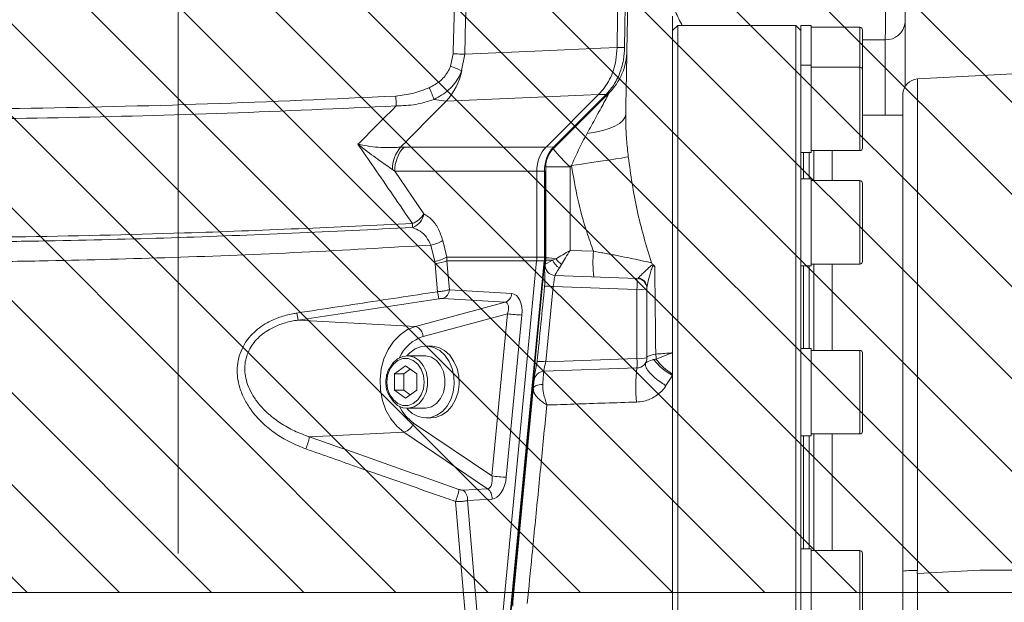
# Model space of a CAD drawing. Header units: millimetres. Extents: x 0 to 8410, y 0 to 5940.
# Tile 37 of 180: x 1345 to 1537, y 4076 to 4189. Entities that reach past the tile are written whole.
import ezdxf

# ---------------------------------------------------------------- set-up
doc = ezdxf.new("R2010")
doc.units = ezdxf.units.MM
doc.header["$LTSCALE"] = 10
doc.linetypes.add('CENTERX2', pattern=[20.32, 12.7, -2.54, 2.54, -2.54])

msp = doc.modelspace()

# ---------------------------------------------------------------- hatches: boundary and pattern name
at = {"linetype": 'Continuous'}
h = msp.add_hatch(dxfattribs=at)
h.set_pattern_fill('ANSI31', color=8, scale=4, angle=90, style=0)
h.paths.add_polyline_path([(1125.65, 4477.87), (1125.65, 4077.87), (1575.65, 4077.87), (1575.65, 4477.87)], flags=0)

# ---------------------------------------------------------------- linework, layer by layer
at = {"color": 7, "linetype": 'CENTERX2', "lineweight": 0}
for p, q in [((1375.65, 2663.03), (1375.65, 4560.19)), ((1766.15, 4077.87), (994.16, 4077.87))]:
    msp.add_line(p, q, dxfattribs=at)
at = {"color": 7, "linetype": 'Continuous', "lineweight": 0}
for p, q in [((1471.95, 4190.16), (1471.95, 4124.56)), ((1472.95, 4188.37), (1471.95, 4187.37)), ((1495.95, 4188.37), (1472.95, 4188.37)), ((1472.95, 4188.37), (1472.95, 4077.87)), ((1496.95, 4187.37), (1495.95, 4188.37)), ((1495.95, 3967.37), (1495.95, 4188.37)), ((1498.95, 4188.37), (1496.95, 4188.37)), ((1496.95, 4188.37), (1496.95, 4187.37)), ((1498.95, 4188.37), (1498.95, 4180.61)), ((1517.25, 4188.85), (1517.25, 4176.45)), ((1496.95, 4187.29), (1496.95, 4180.61)), ((1508.45, 4188.01), (1498.95, 4188.01)), ((1508.95, 4187.51), (1508.95, 4179.87)), ((1461.13, 4184.06), (1461.13, 4184.06)), ((1498.95, 4180.61), (1496.95, 4180.61)), ((1496.95, 4180.61), (1496.95, 4177.38)), ((1498.95, 4180.61), (1498.95, 4163.61)), ((1508.45, 4180.24), (1498.95, 4180.24)), ((1508.95, 4179.74), (1508.95, 4169.19)), ((1546.85, 4179.37), (1519.7, 4177.95)), ((1496.95, 4177.38), (1496.95, 4158.17)), ((1457.52, 4174.89), (1447.31, 4164.67)), ((1459.54, 4175.16), (1448.72, 4164.34)), ((1448.89, 4164.75), (1459.11, 4174.98)), ((1457.53, 4174.9), (1457.52, 4174.89)), ((1516.85, 4082.02), (1516.85, 4174.95)), ((1516.85, 4170.87), (1508.95, 4170.87)), ((1508.95, 4169.19), (1508.95, 4164.47)), ((1496.95, 4163.61), (1498.95, 4163.61)), ((1498.59, 4163.61), (1498.59, 4158.5)), ((1498.95, 4163.97), (1508.45, 4163.97)), ((1499.45, 4163.97), (1499.45, 4158.13)), ((1503.05, 4163.97), (1503.05, 4158.13)), ((1445.51, 4159.96), (1445.51, 4143.24)), ((1446.99, 4160), (1447.08, 4160)), ((1447.08, 4143.24), (1447.08, 4160)), ((1447.25, 4160.8), (1447.25, 4143.11)), ((1498.95, 4158.5), (1496.95, 4158.5)), ((1496.95, 4158.17), (1496.95, 4152.31)), ((1498.95, 4158.5), (1498.95, 4141.5)), ((1508.45, 4158.13), (1498.95, 4158.13)), ((1508.95, 4157.63), (1508.95, 4144.6)), ((1496.95, 4152.31), (1496.95, 4123.57)), ((1508.95, 4144.6), (1508.95, 4142.36)), ((1445.47, 4142.51), (1436.22, 4046.41)), ((1437.79, 4046.42), (1447.05, 4142.53)), ((1445.47, 4142.51), (1445.47, 4142.51)), ((1445.51, 4143.24), (1445.51, 4143.24)), ((1447.23, 4142.63), (1447.03, 4140.51)), ((1496.95, 4141.5), (1498.95, 4141.5)), ((1498.59, 4141.5), (1498.59, 4125.4)), ((1498.95, 4141.86), (1508.45, 4141.86)), ((1499.45, 4141.86), (1499.45, 4125.04)), ((1503.05, 4141.86), (1503.05, 4125.04)), ((1449.07, 4139.63), (1465.02, 4139.07)), ((1466.95, 4137.07), (1466.95, 4123.61)), ((1424.85, 4125.87), (1423.92, 4125.87)), ((1498.95, 4125.4), (1496.95, 4125.4)), ((1498.95, 4125.4), (1498.95, 4108.4)), ((1508.45, 4125.04), (1498.95, 4125.04)), ((1423.62, 4123.98), (1420.24, 4123.98)), ((1471.95, 4124.56), (1471.95, 4120.4)), ((1496.95, 4123.57), (1496.95, 4115.92)), ((1508.95, 4124.54), (1508.95, 4109.85)), ((1417.76, 4120.46), (1419.93, 4122.05)), ((1419.61, 4120.46), (1420.85, 4121.37)), ((1419.93, 4122.05), (1422.1, 4120.46)), ((1465.02, 4121.61), (1446.89, 4120.98)), ((1417.76, 4117.28), (1417.76, 4120.46)), ((1419.61, 4120.46), (1417.76, 4120.46)), ((1419.61, 4117.28), (1419.61, 4120.46)), ((1422.1, 4120.46), (1422.1, 4117.28)), ((1445.07, 4120.18), (1440.81, 4075.94)), ((1471.95, 4120.4), (1471.95, 4120.16)), ((1471.95, 4120.16), (1471.95, 3966.4)), ((1419.93, 4115.7), (1417.76, 4117.28)), ((1419.61, 4117.28), (1417.76, 4117.28)), ((1420.85, 4116.37), (1419.61, 4117.28)), ((1422.1, 4117.28), (1419.93, 4115.7)), ((1496.95, 4115.92), (1496.95, 4082.01)), ((1420.24, 4113.76), (1423.62, 4113.76)), ((1423.92, 4111.87), (1424.85, 4111.87)), ((1508.95, 4109.85), (1508.95, 4109.27)), ((1496.95, 4108.4), (1498.95, 4108.4)), ((1498.59, 4108.4), (1498.59, 4086.37)), ((1498.95, 4108.77), (1508.45, 4108.77)), ((1499.45, 4108.77), (1499.45, 4086.01)), ((1503.05, 4108.77), (1503.05, 4086.01)), ((1498.95, 4086.37), (1496.95, 4086.37)), ((1498.95, 4086.37), (1498.95, 4069.37)), ((1508.45, 4086.01), (1498.95, 4086.01)), ((1508.95, 4085.51), (1508.95, 4070.24)), ((1496.95, 4082.01), (1496.95, 4073.73)), ((1516.85, 4050.81), (1516.85, 4082.02)), ((1519.7, 4081.54), (1531.85, 4082.18)), ((1125.65, 4077.87), (1575.65, 4077.87)), ((1472.95, 4077.87), (1472.95, 3967.37))]:
    msp.add_line(p, q, dxfattribs=at)
at = {"color": 8, "linetype": 'Continuous', "lineweight": 0}
for p, q in [((1508.45, 4180.24), (1508.45, 4188.01)), ((1513.39, 4185.59), (1508.95, 4185.54)), ((1513.39, 4170.87), (1513.39, 4185.59)), ((1428.69, 4180.43), (1429.19, 4182.83)), ((1431.45, 4182.77), (1430.86, 4179.57)), ((1508.45, 4168.99), (1508.45, 4180.24)), ((1519.7, 4177.95), (1519.7, 4082.15)), ((1448.79, 4164.71), (1459.01, 4174.94)), ((1427.85, 4173.6), (1425.49, 4173.95)), ((1508.45, 4163.97), (1508.45, 4168.99)), ((1418.96, 4164.65), (1419.64, 4164.67)), ((1419.64, 4164.67), (1447.31, 4164.67)), ((1447.31, 4164.67), (1448.79, 4164.71)), ((1497.45, 4163.61), (1497.45, 4158.5)), ((1417.84, 4159.96), (1417.37, 4160.3)), ((1417.84, 4159.96), (1423.52, 4151.68)), ((1445.51, 4159.96), (1417.84, 4159.96)), ((1446.99, 4160), (1445.51, 4159.96)), ((1446.99, 4143.24), (1446.99, 4160)), ((1451.99, 4160.8), (1447.25, 4160.8)), ((1452.26, 4161.07), (1451.99, 4160.8)), ((1451.99, 4160.8), (1451.99, 4144.52)), ((1508.45, 4144.24), (1508.45, 4158.13)), ((1427.17, 4146.44), (1427.94, 4143.24)), ((1425.62, 4142.36), (1424.84, 4145.56)), ((1451.99, 4144.52), (1456.53, 4144.36)), ((1508.45, 4141.86), (1508.45, 4144.24)), ((1425.62, 4142.36), (1425.68, 4141.99)), ((1427.94, 4143.24), (1445.51, 4143.24)), ((1427.98, 4142.51), (1427.94, 4143.24)), ((1445.47, 4142.51), (1427.98, 4142.51)), ((1437.7, 4046.41), (1446.95, 4142.51)), ((1446.95, 4142.51), (1445.47, 4142.51)), ((1445.51, 4143.24), (1446.99, 4143.24)), ((1446.99, 4143.24), (1447.08, 4143.24)), ((1448.57, 4142.63), (1449.25, 4142.9)), ((1450.32, 4141.78), (1449.91, 4141.1)), ((1497.45, 4141.5), (1497.45, 4125.4)), ((1428.47, 4136.86), (1440.63, 4136.13)), ((1448.66, 4137.47), (1447.25, 4122.81)), ((1465.02, 4136.9), (1448.66, 4137.47)), ((1465.02, 4123.43), (1465.02, 4136.9)), ((1421.85, 4129.7), (1439.35, 4134.42)), ((1439.35, 4134.42), (1427.19, 4135.15)), ((1399.02, 4130.95), (1421.85, 4129.7)), ((1439.81, 4132.18), (1423.37, 4127.74)), ((1436.77, 4100.56), (1439.81, 4132.18)), ((1442.61, 4131.93), (1439.56, 4100.32)), ((1508.45, 4109.39), (1508.45, 4125.04)), ((1447.25, 4122.81), (1465.02, 4123.43)), ((1468.28, 4123.26), (1468.71, 4123.34)), ((1471.95, 4120.16), (1470.67, 4118.17)), ((1421.5, 4110.86), (1436.77, 4100.56)), ((1401.18, 4108.2), (1419.57, 4109.1)), ((1435.91, 4098.08), (1419.57, 4109.1)), ((1497.45, 4108.4), (1497.45, 4086.37)), ((1508.45, 4108.77), (1508.45, 4109.39)), ((1431.12, 4097.79), (1435.91, 4098.08)), ((1436.78, 4096.07), (1431.99, 4095.78)), ((1508.45, 4069.74), (1508.45, 4086.01)), ((1519.7, 4081.54), (1519.7, 4050.94)), ((1546.85, 4082.21), (1531.85, 4082.18))]:
    msp.add_line(p, q, dxfattribs=at)
at = {"color": 7, "linetype": 'Continuous', "lineweight": 0, "flags": 128}
for points in [[(1461.62, 4282.07), (1461.69, 4269.82), (1461.72, 4257.57), (1461.72, 4245.31), (1461.67, 4233.06), (1461.6, 4220.81), (1461.48, 4208.56), (1461.32, 4196.31), (1461.13, 4184.06)], [(1462.61, 4184.1), (1462.81, 4196.34), (1462.96, 4208.59), (1463.08, 4220.83), (1463.16, 4233.08), (1463.2, 4245.32), (1463.2, 4257.57), (1463.17, 4269.81), (1463.1, 4282.06)], [(1420.15, 4113.76), (1420.23, 4113.67), (1421.24, 4112.75), (1422.38, 4112.15), (1423.6, 4111.88), (1424.83, 4111.97), (1426.02, 4112.4), (1427.1, 4113.15), (1428.02, 4114.19), (1428.74, 4115.47), (1429.22, 4116.91), (1429.43, 4118.46), (1429.36, 4120.02), (1429.02, 4121.53), (1428.43, 4122.9), (1427.61, 4124.08), (1426.6, 4124.99), (1425.46, 4125.59), (1424.25, 4125.86), (1423.01, 4125.78), (1421.83, 4125.35), (1420.74, 4124.59), (1420.15, 4123.98)], [(1424.85, 4111.87), (1425.76, 4111.97), (1426.95, 4112.4), (1428.03, 4113.15), (1428.96, 4114.19), (1429.67, 4115.47), (1430.15, 4116.91), (1430.36, 4118.46), (1430.29, 4120.02), (1429.96, 4121.53), (1429.36, 4122.9), (1428.54, 4124.08), (1427.54, 4124.99), (1426.4, 4125.59), (1425.18, 4125.86), (1424.85, 4125.87)], [(1416.79, 4121.52), (1416.8, 4121.53), (1417.49, 4122.61), (1418.38, 4123.41), (1419.42, 4123.87), (1420.51, 4123.97), (1421.58, 4123.69), (1422.56, 4123.05), (1423.36, 4122.1), (1423.93, 4120.91), (1424.23, 4119.57), (1424.23, 4118.18), (1423.93, 4116.84), (1423.36, 4115.65), (1422.56, 4114.7), (1421.58, 4114.06), (1420.51, 4113.77), (1419.42, 4113.87), (1418.38, 4114.33), (1417.49, 4115.14), (1416.8, 4116.2)], [(1423.62, 4123.98), (1423.9, 4123.97), (1424.97, 4123.69), (1425.94, 4123.05), (1426.75, 4122.1), (1427.32, 4120.91), (1427.61, 4119.57), (1427.61, 4118.18), (1427.32, 4116.84), (1426.75, 4115.65), (1425.94, 4114.7), (1424.97, 4114.06), (1423.9, 4113.77), (1423.62, 4113.76)], [(1519.59, 4081.54), (1519.64, 4081.54), (1519.7, 4081.54)]]:
    msp.add_lwpolyline(points, dxfattribs=at)
at = {"color": 8, "linetype": 'Continuous', "lineweight": 0, "flags": 128}
for points in [[(1431.45, 4182.77), (1431.23, 4182.77), (1430.98, 4182.78), (1430.72, 4182.79), (1430.44, 4182.8), (1430.14, 4182.81), (1429.83, 4182.82), (1429.51, 4182.82), (1429.19, 4182.83)], [(1431.45, 4182.77), (1446.62, 4183.43), (1457.95, 4183.93), (1461.13, 4184.06)], [(1461.13, 4184.06), (1461.96, 4184.08), (1462.61, 4184.1)], [(1457.52, 4174.89), (1454.61, 4174.76), (1427.85, 4173.6)], [(1459.01, 4174.94), (1458.36, 4174.92), (1457.53, 4174.9)], [(1462.82, 4171.01), (1462.67, 4170.4), (1462.27, 4169.82), (1461.62, 4169.26), (1460.73, 4168.75), (1459.63, 4168.29), (1458.34, 4167.89), (1456.88, 4167.57), (1455.29, 4167.33)], [(1463.33, 4162.75), (1462.82, 4162.67), (1462, 4162.53), (1460.88, 4162.36), (1459.51, 4162.14), (1457.91, 4161.9), (1456.13, 4161.64), (1454.23, 4161.36), (1452.26, 4161.07)], [(1427.98, 4142.51), (1428.23, 4139.57), (1428.47, 4136.86)], [(1426.15, 4136.46), (1425.76, 4140.98), (1425.68, 4141.99)], [(1419.57, 4109.1), (1418.2, 4110.24), (1417.03, 4111.69), (1416.09, 4113.39), (1415.42, 4115.28), (1415.03, 4117.3), (1414.95, 4119.38), (1415.18, 4121.43), (1415.71, 4123.4), (1416.51, 4125.21), (1417.57, 4126.79), (1418.85, 4128.1), (1420.29, 4129.08), (1421.85, 4129.7)], [(1416.3, 4118.87), (1416.44, 4117.57), (1416.87, 4116.38), (1417.55, 4115.39), (1418.42, 4114.68), (1419.41, 4114.31), (1420.45, 4114.31), (1421.44, 4114.68), (1422.31, 4115.39), (1422.98, 4116.38), (1423.41, 4117.57), (1423.56, 4118.87), (1423.41, 4120.17), (1422.98, 4121.36), (1422.31, 4122.36), (1421.44, 4123.06), (1420.45, 4123.43), (1419.41, 4123.43), (1418.42, 4123.06), (1417.55, 4122.36), (1416.87, 4121.36), (1416.44, 4120.17), (1416.3, 4118.87)], [(1444.82, 4117.6), (1444.87, 4117.76), (1444.98, 4117.92), (1445.15, 4118.05), (1445.38, 4118.17), (1445.65, 4118.26), (1445.97, 4118.32), (1446.3, 4118.36), (1446.66, 4118.36)], [(1434.55, 4038.51), (1434.06, 4044.23), (1432.1, 4067.09), (1429.66, 4095.59)], [(1431.99, 4095.78), (1434.08, 4071.39), (1436.22, 4046.41)]]:
    msp.add_lwpolyline(points, dxfattribs=at)
at = {"color": 7, "linetype": 'Continuous', "lineweight": 0}
for centre, radius, start, end in [((-2536.35, 4252.87), 4000, 359.00531, 0.45475), ((1508.45, 4187.51), 0.5, 0, 90), ((1451.05, 4183.64), 12, 315, 359.0053), ((1508.45, 4179.74), 0.5, 0, 90), ((1519.85, 4174.95), 3, 93, 180), ((1459.02, 4175.08), 0.142, 269.3548, 313.4735), ((1452.25, 4160.8), 5, 135, 180), ((1448.79, 4164.85), 0.14, 269.1794, 313.7683), ((1508.45, 4164.47), 0.5, 270, 0), ((1508.45, 4157.63), 0.5, 0, 90), ((1442.25, 4143.11), 5, 354.5, 360), ((1508.45, 4142.36), 0.5, 270, 0), ((1449.14, 4141.62), 2, 174.5, 268), ((1464.95, 4137.07), 2, 0, 88), ((1508.45, 4124.54), 0.5, 0, 90), ((1464.95, 4123.61), 2, 272, 0), ((1446.96, 4118.98), 2, 92, 174.5), ((1508.45, 4109.27), 0.5, 270, 0), ((1508.45, 4085.51), 0.5, 360, 90), ((1443.8, 4075.65), 3, 174.5, 188.2959)]:
    msp.add_arc(centre, radius, start, end, dxfattribs=at)
at = {"color": 8, "linetype": 'Continuous', "lineweight": 0}
for centre, radius, start, end in [((1513.61, 4189.24), 3.66, 266.5447, 353.9108), ((1291.5, 3832.62), 373.89, 68.1165, 68.4744), ((1418.76, 4181.92), 12.33, 317.5334, 348.986), ((1287.48, 4118.47), 148.74, 21.9023, 22.8567), ((1217.62, 4164.42), 200.67, 2.3598, 2.9115), ((1423.94, 4160.37), 6.57, 139.3422, 180.6062), ((1424.52, 4160.1), 6.69, 136.9181, 181.2375), ((1473.95, 4184.42), 32.25, 218.5137, 227.0832), ((1419.49, 4154.09), 4.69, 292.4587, 329.1388), ((1419.89, 4152.41), 3.71, 292.6309, 348.7281), ((1366.95, 4147.42), 54.39, 1.6478, 2.4556), ((1423.3, 4153.12), 7.72, 281.4782, 299.9935), ((1480.51, 4142.28), 24.07, 175.04, 186.959), ((1424.08, 4149.92), 7.72, 281.4813, 300.0008), ((1425.23, 4149.39), 7.41, 273.437, 291.7916), ((1446.98, 4142.65), 0.137, 256.7709, 298.3497), ((1451.54, 4143.88), 3.22, 202.8315, 239.5834), ((1452.69, 4145.14), 4.1, 213.0625, 234.8616), ((1449.14, 4141.63), 2, 174.5402, 267.878), ((1450.34, 4137.98), 14.72, 355.7677, 4.2323), ((1464.97, 4137.2), 1.98, 0.374, 82.6105), ((1440.85, 4138.52), 14.84, 187.9536, 193.3327), ((1426.53, 4136.97), 1.94, 289.735, 356.7198), ((1447.2, 4123.6), 13.94, 83.987, 90.6886), ((1465.49, 4142.49), 5.62, 265.2213, 285.0905), ((1438.7, 4136.24), 1.94, 289.7356, 356.7154), ((1410.51, 4133.95), 11.87, 187.8717, 194.611), ((1443.08, 4153.56), 21.63, 261.3221, 268.7593), ((1421.22, 4127.64), 2.15, 2.7223, 72.8538), ((1425.59, 4120.63), 7.46, 107.3789, 156.2294), ((1445.83, 4109.74), 13.15, 83.8449, 91.1726), ((1465.49, 4129.04), 5.62, 265.2339, 285.0849), ((1451.2, 4122.52), 13.85, 356.2247, 3.7753), ((1476.91, 4129.78), 10.82, 217.0852, 242.7588), ((1466.08, 4123.72), 2.66, 351.7796, 12.9006), ((1477.77, 4130.09), 11.29, 216.6637, 239.0096), ((1491.68, 4117.94), 26.91, 172.1595, 186.3364), ((1426.26, 4117.63), 8.27, 205.1804, 234.8815), ((1418.92, 4111.75), 2.73, 283.8325, 341.1156), ((1390.89, 4109.91), 10.43, 337.062, 350.5463), ((1440.03, 4121.98), 21.66, 261.3268, 268.7546), ((1420.64, 4099.42), 9.8, 336.9933, 351.3266), ((1434.57, 4096.3), 2.22, 353.9181, 52.8457), ((1429.78, 4096.02), 2.22, 353.918, 52.8459), ((1519.01, 4065.76), 16.41, 87.6055, 97.5563)]:
    msp.add_arc(centre, radius, start, end, dxfattribs=at)
at = {"color": 7, "linetype": 'Continuous', "lineweight": 0}
for centre, major_axis, ratio, start_param, end_param in [((1450.3, 4159.96), (-0.09, 6), 0.798696, 0.656182, 1.559), ((1451.71, 4160), (0.01, 6), 0.786649, 0.66801, 1.570827), ((1344.45, 4159.96), (102.92, 4.85), 0.03433, 6.245183, 6.245478), ((1344.45, 4159.96), (101.05, 0), 0.059375, 0, 0.000296), ((1440.71, 4143.24), (-0.01, 6), 0.798756, 4.589393, 4.710909), ((1451.97, 4170.98), (28.74, 285.69), 0.005506, 1.688658, 1.740496)]:
    msp.add_ellipse(centre, major_axis=major_axis, ratio=ratio, start_param=start_param, end_param=end_param, dxfattribs=at)
at = {"color": 8, "linetype": 'Continuous', "lineweight": 0}
for centre, major_axis, ratio, start_param, end_param in [((1452.25, 4144.52), (5, 2.89), 0.022715, 1.610004, 2.202767), ((1452.25, 4144.52), (3.07, 4.89), 0.038373, 1.594868, 2.18763), ((1442.25, 4143.24), (0, 6), 0.7902, 4.590473, 4.711989), ((1452.43, 4144.51), (5.28, 2.69), 0.020063, 2.382206, 3.128805), ((1452.25, 4142.63), (5.02, 0), 0.000012, 3.141833, 3.88819), ((1452.25, 4142.63), (5, -0.48), 0.004989, 3.142072, 4.067746), ((1452.43, 4144.51), (3.36, 4.88), 0.036358, 2.367903, 3.114501), ((1448.76, 4137.64), (0.31, 1.99), 0.037497, 0.004593, 1.661327), ((1449.43, 4144.62), (0.36, 4.99), 0.020894, 3.092068, 3.14236), ((1526.5, 3614.28), (3367.41, 503.65), 0.155631, 1.577243, 1.585378), ((1438.58, 4132.18), (0.97, 2.19), 0.479763, 4.921913, 6.457802), ((1440.14, 4131.93), (0.61, 4.18), 0.578449, 4.796492, 6.332382), ((1447.35, 4122.99), (0.46, 2.02), 0.029889, 1.667056, 3.14947), ((889.51, 5731.62), (3959.9, -1774.84), 0.303653, 4.97604, 4.983396), ((1435.54, 4100.56), (-0.43, 2.48), 0.483696, 3.092277, 4.628167), ((1437.1, 4100.32), (0.61, 4.24), 0.571006, 3.258447, 4.794336)]:
    msp.add_ellipse(centre, major_axis=major_axis, ratio=ratio, start_param=start_param, end_param=end_param, dxfattribs=at)
for points, knots in [([(1429.19, 4182.83), (1429.36, 4188.8), (1429.67, 4200.27), (1429.87, 4211.73), (1429.96, 4217.23)], [0, 0, 0, 0, 0.520629, 1, 1, 1, 1]), ([(1432.21, 4217.1), (1432.12, 4211.63), (1431.93, 4200.19), (1431.61, 4188.74), (1431.45, 4182.77)], [0, 0, 0, 0, 0.477913, 1, 1, 1, 1]), ([(1513.39, 4185.59), (1513.41, 4186.47), (1513.43, 4188.25), (1513.45, 4192.01), (1513.44, 4196.06), (1513.42, 4199.3), (1513.4, 4200.98), (1513.39, 4201.47)], [0, 0, 0, 0, 0.226633, 0.453304, 0.67985, 0.906329, 1, 1, 1, 1]), ([(1471.8, 4194.57), (1471.8, 4194.4), (1471.8, 4193.76), (1471.98, 4192.65), (1472.29, 4191.68), (1472.87, 4190.17), (1473.38, 4189.23), (1473.85, 4188.37)], [0, 0, 0, 0, 0.073351, 0.275892, 0.479126, 0.521666, 1, 1, 1, 1]), ([(1424.54, 4176.24), (1425.32, 4176.66), (1426.83, 4177.47), (1428.11, 4179.11), (1428.56, 4180.14), (1428.69, 4180.43)], [0, 0, 0, 0, 0.438071, 0.843523, 1, 1, 1, 1]), ([(1430.86, 4179.57), (1430.7, 4179.18), (1430.12, 4177.81), (1428.47, 4175.62), (1426.51, 4174.52), (1425.49, 4173.95)], [0, 0, 0, 0, 0.156828, 0.562694, 1, 1, 1, 1]), ([(1198.42, 4175.02), (1210.58, 4174.42), (1234.9, 4173.23), (1271.44, 4172.24), (1308.03, 4171.84), (1344.68, 4172.1), (1381.37, 4172.95), (1405.81, 4174.05), (1418.03, 4174.61)], [0, 0, 0, 0, 0.166355, 0.332727, 0.499082, 0.666049, 0.833033, 1, 1, 1, 1]), ([(1418.03, 4174.61), (1419.13, 4174.74), (1421.37, 4175), (1423.47, 4175.82), (1424.54, 4176.24)], [0, 0, 0, 0, 0.491635, 1, 1, 1, 1]), ([(1455.29, 4167.33), (1455.87, 4168.38), (1457, 4170.43), (1458.38, 4172.94), (1459.21, 4174.49), (1459.49, 4175.03), (1459.55, 4175.16), (1459.54, 4175.16), (1459.54, 4175.16)], [0, 0, 0, 0, 0.349003, 0.684385, 0.866201, 0.921812, 0.977983, 1, 1, 1, 1]), ([(1418.12, 4172.68), (1407.15, 4172.18), (1385.2, 4171.17), (1352.24, 4170.31), (1319.28, 4169.93), (1282.63, 4170.11), (1242.31, 4170.98), (1213.02, 4172.38), (1198.36, 4173.09)], [0, 0, 0, 0, 0.149861, 0.299772, 0.449633, 0.599544, 0.799713, 1, 1, 1, 1]), ([(1425.49, 4173.95), (1424.31, 4173.58), (1421.91, 4172.82), (1419.4, 4172.72), (1418.12, 4172.68)], [0, 0, 0, 0, 0.492526, 1, 1, 1, 1]), ([(1427.85, 4173.6), (1426.13, 4171.86), (1423.16, 4168.88), (1420.2, 4165.9), (1418.96, 4164.65)], [0, 0, 0, 0, 0.581589, 1, 1, 1, 1]), ([(1410.66, 4165.22), (1411.05, 4165.61), (1412.82, 4167.38), (1415.3, 4169.87), (1417.4, 4171.96), (1418.12, 4172.68)], [0, 0, 0, 0, 0.157706, 0.711132, 1, 1, 1, 1]), ([(1462.82, 4171.01), (1462.82, 4169.94), (1462.84, 4167.77), (1463.09, 4164.99), (1463.27, 4163.33), (1463.33, 4162.75)], [0, 0, 0, 0, 0.388954, 0.789043, 1, 1, 1, 1]), ([(1452.26, 4161.07), (1452.41, 4161.43), (1453.34, 4163.56), (1454.41, 4165.62), (1455.29, 4167.33)], [0, 0, 0, 0, 0.169817, 1, 1, 1, 1]), ([(1421.28, 4149.75), (1418.77, 4153.41), (1415.22, 4158.56), (1411.68, 4163.73), (1410.66, 4165.22)], [0, 0, 0, 0, 0.710499, 1, 1, 1, 1]), ([(1410.66, 4165.22), (1410.67, 4165.22), (1411.09, 4165.13), (1412.24, 4164.9), (1414.07, 4164.65), (1416.56, 4164.5), (1418.04, 4164.59), (1418.96, 4164.65)], [0, 0, 0, 0, 0.0029025, 0.1380003, 0.3770887, 0.6160408, 1, 1, 1, 1]), ([(1417.37, 4160.3), (1416.57, 4160.85), (1414.76, 4162.1), (1412.44, 4163.8), (1410.99, 4164.95), (1410.67, 4165.22), (1410.66, 4165.22)], [0, 0, 0, 0, 0.380012, 0.860714, 0.997103, 1, 1, 1, 1]), ([(1463.33, 4162.75), (1463.81, 4159.28), (1464.78, 4152.3), (1466.8, 4145.52), (1467.82, 4142.11)], [0, 0, 0, 0, 0.497378, 1, 1, 1, 1]), ([(1456.53, 4144.36), (1456.09, 4145.61), (1454.92, 4148.94), (1453.38, 4154.5), (1452.63, 4158.87), (1452.26, 4161.07)], [0, 0, 0, 0, 0.2298496, 0.613684, 1, 1, 1, 1]), ([(1423.52, 4151.68), (1424.02, 4151.34), (1425.04, 4150.65), (1426.37, 4148.89), (1426.9, 4147.25), (1427.17, 4146.44)], [0, 0, 0, 0, 0.32352, 0.660901, 1, 1, 1, 1]), ([(1198.08, 4150.06), (1213.72, 4149.3), (1240.33, 4148.02), (1277.95, 4147.15), (1310.91, 4146.85), (1343.87, 4147.09), (1380.67, 4147.89), (1406.47, 4149.07), (1421.28, 4149.75)], [0, 0, 0, 0, 0.21053, 0.358098, 0.505666, 0.653235, 0.800803, 1, 1, 1, 1]), ([(1233.87, 4147.57), (1249.81, 4147.05), (1274.86, 4146.24), (1309.07, 4145.99), (1331.9, 4146.09), (1353.66, 4146.43), (1381.95, 4147.1), (1405.66, 4148.23), (1421.31, 4148.98)], [0, 0, 0, 0, 0.255133, 0.401235, 0.547337, 0.620378, 0.749359, 1, 1, 1, 1]), ([(1424.84, 4145.56), (1424.59, 4146.1), (1424.06, 4147.23), (1422.77, 4148.34), (1421.8, 4148.77), (1421.31, 4148.98)], [0, 0, 0, 0, 0.3208555, 0.6598048, 1, 1, 1, 1]), ([(1424.84, 4145.56), (1416.46, 4145.07), (1399.69, 4144.09), (1374.84, 4143.11), (1353.8, 4142.55), (1332, 4142.19), (1309.14, 4142.07), (1274.87, 4142.34), (1249.77, 4143.22), (1233.81, 4143.78)], [0, 0, 0, 0, 0.131799, 0.263598, 0.390352, 0.462129, 0.605701, 0.749273, 1, 1, 1, 1]), ([(1456.53, 4144.36), (1457.36, 4144.21), (1459.03, 4143.92), (1461.44, 4143.46), (1463.72, 4143.01), (1465.94, 4142.54), (1467.16, 4142.26), (1467.82, 4142.11)], [0, 0, 0, 0, 0.190964, 0.386671, 0.577479, 0.773226, 1, 1, 1, 1]), ([(1465.23, 4139.17), (1465.35, 4139.28), (1465.6, 4139.51), (1466.36, 4140.2), (1467.11, 4140.95), (1467.73, 4141.53), (1468.02, 4141.73), (1468.18, 4141.71), (1468.24, 4141.71)], [0, 0, 0, 0, 0.201096, 0.407323, 0.75958, 0.900409, 0.966609, 1, 1, 1, 1]), ([(1468.49, 4141.34), (1468.46, 4141.38), (1468.4, 4141.45), (1468.3, 4141.53), (1468.22, 4141.55), (1468.13, 4141.51), (1467.94, 4141.18), (1467.65, 4140.11), (1467.13, 4138.51), (1467.01, 4137.65), (1466.95, 4137.22)], [0, 0, 0, 0, 0.017894, 0.036003, 0.048009, 0.062884, 0.100865, 0.271135, 0.637591, 1, 1, 1, 1]), ([(1468.49, 4141.34), (1468.5, 4140.54), (1468.54, 4136.77), (1468.59, 4131.13), (1468.65, 4126.11), (1468.67, 4124.31)], [0, 0, 0, 0, 0.146309, 0.693469, 1, 1, 1, 1]), ([(1398.75, 4132.32), (1400.07, 4132.52), (1406.65, 4133.52), (1415.79, 4134.9), (1423.6, 4136.08), (1426.15, 4136.46)], [0, 0, 0, 0, 0.144246, 0.72123, 1, 1, 1, 1]), ([(1426.15, 4136.46), (1426.45, 4136.5), (1427.06, 4136.57), (1427.87, 4136.71), (1428.27, 4136.81), (1428.47, 4136.86)], [0, 0, 0, 0, 0.342314, 0.680996, 1, 1, 1, 1]), ([(1427.19, 4135.15), (1427.12, 4135.15), (1426.99, 4135.15), (1426.71, 4135.13), (1426.51, 4135.11), (1426.41, 4135.09)], [0, 0, 0, 0, 0.325178, 0.662473, 1, 1, 1, 1]), ([(1400.5, 4105.85), (1399.44, 4106.27), (1397.31, 4107.11), (1394.44, 4108.87), (1391.88, 4110.97), (1389.91, 4113.2), (1388.49, 4115.49), (1387.62, 4117.58), (1387.16, 4119.64), (1387.06, 4121.59), (1387.35, 4123.53), (1388.17, 4125.87), (1389.96, 4128.38), (1392.63, 4130.35), (1395.37, 4131.56), (1397.35, 4132.09), (1398.49, 4132.28), (1398.75, 4132.32)], [0, 0, 0, 0, 0.085966, 0.171907, 0.254591, 0.337185, 0.399656, 0.462056, 0.512682, 0.563265, 0.614186, 0.665089, 0.755264, 0.847138, 0.913488, 0.979922, 1, 1, 1, 1]), ([(1399.02, 4130.95), (1398.78, 4130.91), (1397.75, 4130.76), (1395.96, 4130.31), (1393.49, 4129.28), (1391.08, 4127.59), (1389.2, 4125.04), (1388.66, 4122.93), (1388.59, 4121.26), (1388.69, 4120.03), (1389.15, 4118.25), (1390, 4116.45), (1391.35, 4114.48), (1393.21, 4112.57), (1395.59, 4110.77), (1398.25, 4109.27), (1400.2, 4108.56), (1401.18, 4108.2)], [0, 0, 0, 0, 0.0204, 0.087148, 0.153794, 0.24418, 0.331535, 0.420512, 0.429636, 0.479227, 0.528877, 0.591366, 0.653948, 0.738276, 0.822709, 0.91134, 1, 1, 1, 1]), ([(1466.67, 4122.56), (1466.69, 4122.58), (1467.03, 4122.86), (1467.52, 4123.08), (1468.21, 4123.24), (1468.28, 4123.26)], [0, 0, 0, 0, 0.066884, 0.910398, 1, 1, 1, 1]), ([(1466.95, 4123.68), (1467.03, 4123.78), (1467.18, 4123.99), (1468.17, 4124.21), (1468.67, 4124.31)], [0, 0, 0, 0, 0.501336, 1, 1, 1, 1]), ([(1468.67, 4124.31), (1469.59, 4124.39), (1470.63, 4124.47), (1471.81, 4124.55), (1471.95, 4124.56)], [0, 0, 0, 0, 0.876024, 1, 1, 1, 1]), ([(1468.71, 4123.34), (1469.38, 4123.61), (1470.24, 4123.96), (1471.33, 4124.35), (1471.74, 4124.49), (1471.95, 4124.56), (1471.95, 4124.56)], [0, 0, 0, 0, 0.629058, 0.813042, 0.997048, 1, 1, 1, 1]), ([(1446.66, 4118.36), (1446.67, 4118.46), (1446.7, 4119.04), (1446.76, 4119.96), (1446.84, 4120.81), (1446.88, 4120.92), (1446.89, 4120.98)], [0, 0, 0, 0, 0.066143, 0.376912, 0.688574, 1, 1, 1, 1]), ([(1444.82, 4117.6), (1444.83, 4117.37), (1444.85, 4117.08), (1445.11, 4116.52), (1445.42, 4116.07), (1445.99, 4115.49), (1446.61, 4114.96), (1447.17, 4114.58), (1447.46, 4114.4), (1447.46, 4114.4)], [0, 0, 0, 0, 0.220007, 0.270801, 0.505821, 0.606398, 0.795223, 0.997757, 1, 1, 1, 1]), ([(1447.46, 4114.4), (1447.46, 4114.4), (1447.46, 4114.41), (1447.46, 4114.41), (1447.45, 4114.42), (1447.44, 4114.45), (1447.42, 4114.53), (1447.36, 4114.71), (1447.19, 4115.21), (1446.93, 4116.13), (1446.67, 4117.3), (1446.66, 4118.04), (1446.66, 4118.36)], [0, 0, 0, 0, 0.003371, 0.004095, 0.005133, 0.011983, 0.027957, 0.065321, 0.154795, 0.414441, 0.750989, 1, 1, 1, 1]), ([(1470.67, 4118.17), (1470.59, 4118.05), (1470.06, 4117.26), (1468.73, 4116.03), (1466.73, 4115.14), (1465.42, 4115.01), (1464.94, 4114.97)], [0, 0, 0, 0, 0.064622, 0.436779, 0.79038, 1, 1, 1, 1]), ([(1447.46, 4114.4), (1447.27, 4112.5), (1446.71, 4106.82), (1445.75, 4097.03), (1444.65, 4085.97), (1443.95, 4078.82), (1443.64, 4075.71)], [0, 0, 0, 0, 0.151766, 0.455606, 0.762839, 1, 1, 1, 1]), ([(1464.94, 4114.97), (1460.87, 4114.84), (1455.05, 4114.65), (1449.22, 4114.45), (1447.46, 4114.4)], [0, 0, 0, 0, 0.69799, 1, 1, 1, 1]), ([(1429.66, 4095.59), (1428.41, 4096.03), (1422.16, 4098.22), (1412.44, 4101.63), (1403.97, 4104.62), (1400.5, 4105.85)], [0, 0, 0, 0, 0.12861, 0.643053, 1, 1, 1, 1]), ([(1430.32, 4097.94), (1430.4, 4097.92), (1430.58, 4097.86), (1430.87, 4097.79), (1431.04, 4097.79), (1431.12, 4097.79)], [0, 0, 0, 0, 0.2538757, 0.6264339, 1, 1, 1, 1]), ([(1431.99, 4095.78), (1431.75, 4095.72), (1431.28, 4095.61), (1430.43, 4095.56), (1429.88, 4095.58), (1429.66, 4095.59)], [0, 0, 0, 0, 0.381326, 0.751415, 1, 1, 1, 1])]:
    msp.add_open_spline(points, degree=3, knots=knots, dxfattribs=at)
at = {"color": 7, "linetype": 'Continuous', "lineweight": 0}
for points, knots in [([(1517.25, 4199.44), (1517.25, 4199.11), (1517.25, 4198), (1517.25, 4195.83), (1517.25, 4193.13), (1517.25, 4190.62), (1517.25, 4189.44), (1517.25, 4188.85)], [0, 0, 0, 0, 0.0936861, 0.3201728, 0.5466989, 0.7733505, 1, 1, 1, 1]), ([(1457.53, 4174.9), (1457.94, 4175.33), (1458.76, 4176.22), (1460.04, 4178.38), (1460.96, 4181.06), (1461.08, 4183.23), (1461.13, 4184.06)], [0, 0, 0, 0, 0.188806, 0.383105, 0.764816, 1, 1, 1, 1]), ([(1459.01, 4174.94), (1459.5, 4175.49), (1460.78, 4176.94), (1461.85, 4179.37), (1462.48, 4181.94), (1462.56, 4183.29), (1462.61, 4184.1)], [0, 0, 0, 0, 0.234863, 0.616778, 0.769998, 1, 1, 1, 1]), ([(1463.04, 4183.08), (1463.03, 4182.89), (1463, 4182.32), (1462.83, 4181.25), (1462.6, 4180.23), (1462.35, 4179.62), (1462.3, 4179.49)], [0, 0, 0, 0, 0.159317, 0.458041, 0.889132, 1, 1, 1, 1]), ([(1463.05, 4183.43), (1463.05, 4183.39), (1463.05, 4183.31), (1463.04, 4182.68), (1463.02, 4181.72), (1463, 4180.3), (1462.96, 4178.35), (1462.9, 4175.27), (1462.85, 4172.67), (1462.82, 4171.01)], [0, 0, 0, 0, 0.108611, 0.217268, 0.325363, 0.43355, 0.583402, 0.733475, 1, 1, 1, 1]), ([(1447.05, 4142.53), (1447.05, 4142.59), (1447.08, 4142.82), (1447.08, 4143.06), (1447.08, 4143.24)], [0, 0, 0, 0, 0.2500744, 1, 1, 1, 1]), ([(1467.82, 4142.11), (1467.82, 4142.11), (1467.96, 4141.97), (1468.1, 4141.84), (1468.24, 4141.71)], [0, 0, 0, 0, 0.029163, 1, 1, 1, 1]), ([(1447.03, 4137.54), (1447.04, 4138.04), (1447.05, 4139.02), (1447.04, 4140.01), (1447.03, 4140.51)], [0, 0, 0, 0, 0.499007, 1, 1, 1, 1]), ([(1468.24, 4141.71), (1468.28, 4141.67), (1468.37, 4141.56), (1468.45, 4141.43), (1468.49, 4141.35), (1468.49, 4141.34)], [0, 0, 0, 0, 0.404429, 0.957957, 1, 1, 1, 1]), ([(1445.07, 4120.18), (1445.16, 4120.63), (1445.34, 4121.53), (1445.49, 4122.43), (1445.57, 4122.89)], [0, 0, 0, 0, 0.500619, 1, 1, 1, 1]), ([(1416.71, 4121.46), (1416.6, 4121.25), (1416.32, 4120.68), (1416.14, 4119.77), (1416.11, 4119.11), (1416.1, 4118.87)], [0, 0, 0, 0, 0.268944, 0.735314, 1, 1, 1, 1]), ([(1466.67, 4122.56), (1466.66, 4122.34), (1466.63, 4121.92), (1467.21, 4120.99), (1468.17, 4119.97), (1469.33, 4119.03), (1470.18, 4118.46), (1470.59, 4118.22), (1470.65, 4118.18), (1470.67, 4118.17)], [0, 0, 0, 0, 0.205976, 0.411938, 0.618173, 0.824761, 0.972513, 0.993085, 1, 1, 1, 1]), ([(1466.74, 4122.71), (1466.73, 4122.68), (1466.7, 4122.63), (1466.68, 4122.58), (1466.67, 4122.56), (1466.67, 4122.56)], [0, 0, 0, 0, 0.351161, 0.802251, 1, 1, 1, 1]), ([(1416.1, 4118.87), (1416.11, 4118.64), (1416.13, 4117.99), (1416.31, 4117.08), (1416.61, 4116.49), (1416.72, 4116.26)], [0, 0, 0, 0, 0.24753, 0.709977, 1, 1, 1, 1]), ([(1519.7, 4082.15), (1519.69, 4082.13), (1519.66, 4081.93), (1519.62, 4081.72), (1519.59, 4081.54)], [0, 0, 0, 0, 0.101331, 1, 1, 1, 1])]:
    msp.add_open_spline(points, degree=3, knots=knots, dxfattribs=at)

doc.saveas('drawing.dxf')
